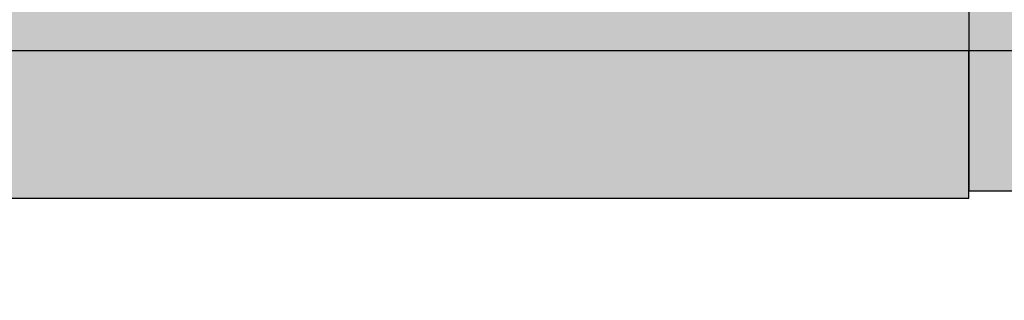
# Model space of a CAD drawing. Header units: millimetres. Extents: x 2341 to 31069, y -7915 to 10644.
# Tile 76 of 105: x 18228 to 18508, y 1636 to 1716. Entities that reach past the tile are written whole.
import ezdxf

# ---------------------------------------------------------------- set-up
doc = ezdxf.new("R2010")
doc.units = ezdxf.units.MM
doc.layers.add('koła', color=7, linetype='Continuous')

msp = doc.modelspace()

# ---------------------------------------------------------------- hatches: boundary and pattern name
at = {"layer": 'koła', "true_color": 0x1266b3}
h = msp.add_hatch(color=152, dxfattribs=at)
h.dxf.hatch_style = 1
h.paths.add_polyline_path([(19161.52837264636, 2406.899258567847), (18497.52837264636, 2406.899258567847), (18497.52837264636, 1706.899258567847), (19161.52837264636, 1706.899258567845)])
h.paths.add_polyline_path([(18847.52837264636, 2121.899258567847), (18847.52837264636, 2228.899258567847), (18922.52837264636, 2228.899258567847), (18922.52837264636, 2121.899258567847)], flags=16)
h.paths.add_polyline_path([(18851.52837264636, 2125.899258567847), (18851.52837264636, 2224.899258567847), (18918.52837264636, 2224.899258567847), (18918.52837264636, 2125.899258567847)], flags=0)
h.paths.add_polyline_path([(18855.52837264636, 2129.899258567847), (18855.52837264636, 2220.899258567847), (18914.52837264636, 2220.899258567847), (18914.52837264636, 2129.899258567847)], flags=0)
h.paths.add_polyline_path([(18797.52837264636, 2121.899258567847), (18722.52837264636, 2121.899258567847), (18722.52837264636, 2228.899258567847), (18797.52837264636, 2228.899258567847)], flags=16)
h.paths.add_polyline_path([(18793.52837264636, 2125.899258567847), (18726.52837264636, 2125.899258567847), (18726.52837264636, 2224.899258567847), (18793.52837264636, 2224.899258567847)], flags=0)
h.paths.add_polyline_path([(18789.52837264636, 2129.899258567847), (18730.52837264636, 2129.899258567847), (18730.52837264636, 2220.899258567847), (18789.52837264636, 2220.899258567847)], flags=0)
h.paths.add_polyline_path([(18972.52837264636, 2121.899258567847), (18972.52837264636, 2228.899258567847), (19047.52837264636, 2228.899258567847), (19047.52837264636, 2121.899258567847)], flags=16)
h.paths.add_polyline_path([(18976.52837264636, 2125.899258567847), (18976.52837264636, 2224.899258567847), (19043.52837264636, 2224.899258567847), (19043.52837264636, 2125.899258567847)], flags=0)
h.paths.add_polyline_path([(18980.52837264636, 2129.899258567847), (18980.52837264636, 2220.899258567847), (19039.52837264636, 2220.899258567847), (19039.52837264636, 2129.899258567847)], flags=0)
h.paths.add_polyline_path([(18922.52837264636, 1905.899258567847), (18922.52837264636, 1798.899258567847), (18847.52837264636, 1798.899258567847), (18847.52837264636, 1905.899258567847)], flags=16)
h.paths.add_polyline_path([(18918.52837264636, 1901.899258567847), (18918.52837264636, 1802.899258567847), (18851.52837264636, 1802.899258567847), (18851.52837264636, 1901.899258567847)], flags=0)
h.paths.add_polyline_path([(18914.52837264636, 1897.899258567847), (18914.52837264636, 1806.899258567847), (18855.52837264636, 1806.899258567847), (18855.52837264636, 1897.899258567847)], flags=0)
h.paths.add_polyline_path([(18797.52837264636, 1905.899258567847), (18797.52837264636, 1798.899258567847), (18722.52837264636, 1798.899258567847), (18722.52837264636, 1905.899258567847)], flags=16)
h.paths.add_polyline_path([(18793.52837264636, 1901.899258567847), (18793.52837264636, 1802.899258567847), (18726.52837264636, 1802.899258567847), (18726.52837264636, 1901.899258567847)], flags=0)
h.paths.add_polyline_path([(18672.52837264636, 2121.899258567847), (18597.52837264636, 2121.899258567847), (18597.52837264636, 2228.899258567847), (18672.52837264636, 2228.899258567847)], flags=16)
h.paths.add_polyline_path([(18789.52837264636, 1897.899258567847), (18789.52837264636, 1806.899258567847), (18730.52837264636, 1806.899258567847), (18730.52837264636, 1897.899258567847)], flags=0)
h.paths.add_polyline_path([(18668.52837264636, 2125.899258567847), (18601.52837264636, 2125.899258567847), (18601.52837264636, 2224.899258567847), (18668.52837264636, 2224.899258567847)], flags=0)
h.paths.add_polyline_path([(18972.52837264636, 1905.899258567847), (19047.52837264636, 1905.899258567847), (19047.52837264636, 1798.899258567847), (18972.52837264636, 1798.899258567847)], flags=16)
h.paths.add_polyline_path([(18664.52837264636, 2129.899258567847), (18605.52837264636, 2129.899258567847), (18605.52837264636, 2220.899258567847), (18664.52837264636, 2220.899258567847)], flags=0)
h.paths.add_polyline_path([(18976.52837264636, 1901.899258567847), (19043.52837264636, 1901.899258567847), (19043.52837264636, 1802.899258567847), (18976.52837264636, 1802.899258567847)], flags=0)
h.paths.add_polyline_path([(18980.52837264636, 1897.899258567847), (19039.52837264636, 1897.899258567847), (19039.52837264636, 1806.899258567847), (18980.52837264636, 1806.899258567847)], flags=0)
h.paths.add_polyline_path([(18672.52837264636, 1905.899258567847), (18672.52837264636, 1798.899258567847), (18597.52837264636, 1798.899258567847), (18597.52837264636, 1905.899258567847)], flags=16)
h.paths.add_polyline_path([(18668.52837264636, 1901.899258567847), (18668.52837264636, 1802.899258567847), (18601.52837264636, 1802.899258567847), (18601.52837264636, 1901.899258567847)], flags=0)
h.paths.add_polyline_path([(18664.52837264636, 1897.899258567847), (18664.52837264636, 1806.899258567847), (18605.52837264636, 1806.899258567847), (18605.52837264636, 1897.899258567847)], flags=0)
at = {"layer": 'koła', "true_color": 0xe8cb7b}
h = msp.add_hatch(color=31, dxfattribs=at)
h.dxf.hatch_style = 1
h.paths.add_polyline_path([(19161.52837264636, 2406.899258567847), (18497.52837264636, 2406.899258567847), (18497.52837264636, 1706.899258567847), (18688.11386153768, 1706.899258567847, -0.1380129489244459), (18630.88633472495, 1798.899258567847), (18597.52837264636, 1798.899258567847), (18597.52837264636, 1905.899258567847), (18629.67095770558, 1905.899258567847, -0.3911942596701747), (18858.82798881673, 2051.34855250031, -0.06157522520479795), (18854.31248484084, 2087.876095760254, -0.05726558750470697), (18858.22201837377, 2121.899258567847), (18847.52837264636, 2121.899258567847), (18847.52837264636, 2228.899258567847), (18922.52837264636, 2228.899258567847), (18922.52837264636, 2213.619322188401, -0.5951750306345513), (19154.31248484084, 2087.876095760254, -0.4132442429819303), (19004.80907351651, 1937.876917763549, -0.0425440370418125), (19016.28270157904, 1905.899258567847), (19047.52837264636, 1905.899258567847), (19047.52837264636, 1798.899258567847), (19015.06732455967, 1798.899258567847, -0.1380129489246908), (18957.83979774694, 1706.899258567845), (19161.52837264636, 1706.899258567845)])
h.paths.add_polyline_path([(18797.52837264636, 2228.899258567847), (18797.52837264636, 2121.899258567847), (18722.52837264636, 2121.899258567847), (18722.52837264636, 2186.522747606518, -0.1302614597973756), (18672.52837264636, 2150.744694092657), (18672.52837264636, 2121.899258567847), (18597.52837264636, 2121.899258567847), (18597.52837264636, 2147.45094614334, -0.3359859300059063), (18510.02765170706, 2262.966299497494, -0.9999999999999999), (18750.02765170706, 2262.966299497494, -0.07208715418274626), (18745.09040294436, 2228.899258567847)], flags=16)
h.paths.add_polyline_path([(18793.52837264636, 2224.899258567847), (18793.52837264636, 2125.899258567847), (18726.52837264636, 2125.899258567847), (18726.52837264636, 2224.899258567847)], flags=0)
h.paths.add_polyline_path([(18789.52837264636, 2220.899258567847), (18789.52837264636, 2129.899258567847), (18730.52837264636, 2129.899258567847), (18730.52837264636, 2220.899258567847)], flags=0)
h.paths.add_polyline_path([(18730.02765170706, 2262.966299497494, -0.3026597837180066), (18668.52837264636, 2170.674942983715), (18668.52837264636, 2125.899258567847), (18601.52837264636, 2125.899258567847), (18601.52837264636, 2167.113333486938, -0.3318881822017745), (18530.02765170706, 2262.966299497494, -1.000000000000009)], flags=0)
h.paths.add_polyline_path([(18664.52837264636, 2220.899258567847), (18664.52837264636, 2129.899258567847), (18605.52837264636, 2129.899258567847), (18605.52837264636, 2220.899258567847)], flags=0)
h.paths.add_polyline_path([(19047.52837264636, 2210.482731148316), (19047.52837264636, 2121.899258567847), (18972.52837264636, 2121.899258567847), (18972.52837264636, 2213.930727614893, 0.1087782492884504), (18922.52837264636, 2188.927364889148), (18922.52837264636, 2121.899258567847), (18878.84366643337, 2121.899258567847, 0.06629697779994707), (18874.31248484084, 2087.876095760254, 0.08237605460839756), (18881.27491960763, 2045.902800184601, -0.1845344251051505), (18993.99342203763, 1958.286293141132, 0.4376833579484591), (19134.31248484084, 2087.876095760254, 0.3181009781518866)], flags=17)
h.paths.add_polyline_path([(18866.2149894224, 2029.317733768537, 0.4006624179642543), (18650.44520898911, 1905.899258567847), (18672.52837264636, 1905.899258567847), (18672.52837264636, 1798.899258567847), (18651.80802922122, 1798.899258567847, 0.1633629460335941), (18720.07872389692, 1706.899258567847), (18925.8749353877, 1706.899258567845, 0.1633629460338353), (18994.1456300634, 1798.899258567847), (18972.52837264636, 1798.899258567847), (18972.52837264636, 1905.899258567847), (18995.50845029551, 1905.899258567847, 0.05074693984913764), (18981.63676527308, 1939.599962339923, -0.2601379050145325)], flags=17)
h.paths.add_polyline_path([(18847.52837264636, 1905.899258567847), (18922.52837264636, 1905.899258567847), (18922.52837264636, 1798.899258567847), (18847.52837264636, 1798.899258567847)], flags=16)
h.paths.add_polyline_path([(18851.52837264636, 1901.899258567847), (18918.52837264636, 1901.899258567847), (18918.52837264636, 1802.899258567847), (18851.52837264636, 1802.899258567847)], flags=0)
h.paths.add_polyline_path([(18797.52837264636, 1905.899258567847), (18797.52837264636, 1798.899258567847), (18722.52837264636, 1798.899258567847), (18722.52837264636, 1905.899258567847)], flags=16)
h.paths.add_polyline_path([(18855.52837264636, 1897.899258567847), (18914.52837264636, 1897.899258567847), (18914.52837264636, 1806.899258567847), (18855.52837264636, 1806.899258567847)], flags=0)
h.paths.add_polyline_path([(18793.52837264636, 1901.899258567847), (18793.52837264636, 1802.899258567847), (18726.52837264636, 1802.899258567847), (18726.52837264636, 1901.899258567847)], flags=0)
h.paths.add_polyline_path([(18789.52837264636, 1897.899258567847), (18789.52837264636, 1806.899258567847), (18730.52837264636, 1806.899258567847), (18730.52837264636, 1897.899258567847)], flags=0)
h.paths.add_polyline_path([(18530.02765170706, 2262.966299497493, 0.3202702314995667), (18597.52837264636, 2168.394650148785), (18597.52837264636, 2228.899258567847), (18672.52837264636, 2228.899258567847), (18672.52837264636, 2172.447303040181, 0.1876793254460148), (18722.52837264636, 2224.971344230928), (18722.52837264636, 2228.899258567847), (18724.04593036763, 2228.899258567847, 0.08712693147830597), (18730.02765170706, 2262.966299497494, 1.000000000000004)], flags=0)
h.paths.add_polyline_path([(18893.2554724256, 2020.301396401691, 0.1837395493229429), (18966.22756158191, 1963.579922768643, 0.1305550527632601)], flags=16)
at = {"layer": 'koła', "true_color": 0xd3da7b}
h = msp.add_hatch(color=53, dxfattribs=at)
h.dxf.hatch_style = 1
h.paths.add_polyline_path([(18022.66573520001, 2005.882090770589, -0.08164325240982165), (18030.55890356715, 2053.899258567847), (17971.52837264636, 2053.899258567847), (17971.52837264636, 2243.899258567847), (18069.52837264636, 2243.899258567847), (18069.52837264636, 2114.798042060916, -0.09391651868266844), (18116.52837264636, 2144.981323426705), (18116.52837264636, 2243.899258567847), (18214.52837264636, 2243.899258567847), (18214.52837264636, 2149.922083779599, -0.08803035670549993), (18261.52837264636, 2126.726750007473), (18261.52837264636, 2243.899258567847), (18359.52837264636, 2243.899258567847), (18359.52837264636, 2053.899258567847), (18314.77256683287, 2053.899258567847, -0.0816432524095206), (18322.66573520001, 2005.882090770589, -0.02545795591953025), (18321.88901330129, 1990.636984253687, -0.3253136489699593), (18437.73708292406, 1909.899258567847), (18497.52837264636, 1909.899258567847), (18497.52837264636, 2053.899258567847), (18406.52837264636, 2053.899258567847), (18406.52837264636, 2243.899258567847), (18497.52837264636, 2243.899258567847), (18497.52837264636, 2333.899258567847), (16707.52837264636, 2333.899258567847), (16707.52837264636, 2338.899258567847), (16627.52837264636, 2338.899258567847), (16627.52837264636, 2249.393708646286, -0.5350938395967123), (16958.52837264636, 2214.932398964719), (16958.52837264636, 2243.899258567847), (17056.52837264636, 2243.899258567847), (17056.52837264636, 2053.899258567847), (16969.66006948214, 2053.899258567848, -0.01786083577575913), (16964.33412183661, 2040.645197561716, -0.4093380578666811), (17082.33325534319, 1920.661879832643, -0.1686126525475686), (17056.52837264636, 1846.316201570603), (17056.52837264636, 1721.899258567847), (16958.52837264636, 1721.899258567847), (16958.52837264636, 1800.722216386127, -0.1017120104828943), (16911.52837264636, 1811.947281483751), (16911.52837264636, 1721.899258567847), (16813.52837264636, 1721.899258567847), (16813.52837264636, 1911.899258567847), (16842.65361434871, 1911.899258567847, -0.01827375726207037), (16842.33325534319, 1920.661879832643, -0.0224365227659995), (16842.81603081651, 1931.415160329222, -0.3066851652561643), (16627.52837264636, 1994.198885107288), (16627.52837264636, 1706.899258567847), (17248.52837264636, 1706.899258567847), (17248.52837264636, 1911.899258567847), (17328.52837264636, 1911.899258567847), (17328.52837264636, 1706.899258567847), (17480.52837264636, 1706.899258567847, -0.02209113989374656), (17481.1914304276, 1721.899258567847), (17392.52837264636, 1721.899258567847), (17392.52837264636, 1911.899258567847), (17490.52837264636, 1911.899258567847), (17490.52837264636, 1764.344885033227, -0.1253999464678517), (17537.52837264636, 1833.907132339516), (17537.52837264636, 1911.899258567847), (17635.52837264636, 1911.899258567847), (17635.52837264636, 1876.236200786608, -0.06954057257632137), (17682.52837264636, 1873.860331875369), (17682.52837264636, 1911.899258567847), (17780.52837264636, 1911.899258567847), (17780.52837264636, 1816.44377006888, -0.1768631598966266), (17820.52837264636, 1706.899258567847), (17972.52837264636, 1706.899258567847), (17972.52837264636, 1911.899258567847), (18052.52837264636, 1911.899258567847), (18052.52837264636, 1706.899258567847), (18497.52837264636, 1706.899258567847), (18497.52837264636, 1719.899258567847), (18406.52837264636, 1719.899258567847), (18406.52837264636, 1783.232121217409, -0.1147189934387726), (18359.52837264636, 1755.939154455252), (18359.52837264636, 1719.899258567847), (18261.52837264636, 1719.899258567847), (18261.52837264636, 1768.409512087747, -0.1523636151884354), (18214.52837264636, 1822.25849424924), (18214.52837264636, 1719.899258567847), (18116.52837264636, 1719.899258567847), (18116.52837264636, 1866.782858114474, -0.3058360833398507)])
h.paths.add_polyline_path([(17247.52837264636, 2053.899258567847), (17247.52837264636, 2243.899258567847), (17345.52837264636, 2243.899258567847), (17345.52837264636, 2218.906992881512, -0.6831114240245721), (17623.86811359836, 2243.899258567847), (17635.52837264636, 2243.899258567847), (17635.52837264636, 2211.685989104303, -0.05827930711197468), (17639.57659968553, 2177.072697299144, -0.05827930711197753), (17635.52837264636, 2142.459405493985), (17635.52837264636, 2053.899258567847), (17575.1821134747, 2053.899258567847, -0.3133742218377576), (17403.97108589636, 2053.899258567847), (17392.52837264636, 2053.899258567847), (17392.52837264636, 2062.69769291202, -0.1471803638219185), (17345.52837264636, 2135.238401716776), (17345.52837264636, 2053.899258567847)])
h.paths.add_polyline_path([(17341.52837264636, 2057.899258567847), (17251.52837264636, 2057.899258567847), (17251.52837264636, 2239.899258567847), (17341.52837264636, 2239.899258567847)], flags=16)
h.paths.add_polyline_path([(17337.52837264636, 2061.899258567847), (17255.52837264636, 2061.899258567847), (17255.52837264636, 2095.899258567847), (17337.52837264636, 2095.899258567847)], flags=0)
h.paths.add_polyline_path([(17396.52837264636, 2057.899258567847), (17396.52837264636, 2086.287084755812, -0.1957157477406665), (17359.57659968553, 2177.072697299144, -0.7749814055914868), (17603.38707020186, 2239.899258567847), (17631.52837264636, 2239.899258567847), (17631.52837264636, 2057.899258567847), (17541.51590562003, 2057.899258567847, -0.2084463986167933), (17437.63729375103, 2057.899258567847)], flags=16)
h.paths.add_polyline_path([(17400.52837264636, 2061.899258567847), (17400.52837264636, 2095.899258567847), (17482.52837264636, 2095.899258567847), (17482.52837264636, 2061.899258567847)], flags=0)
h.paths.add_polyline_path([(17337.52837264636, 2101.899258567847), (17255.52837264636, 2101.899258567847), (17255.52837264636, 2195.899258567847), (17337.52837264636, 2195.899258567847)], flags=0)
h.paths.add_polyline_path([(17400.52837264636, 2101.899258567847), (17400.52837264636, 2195.899258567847), (17482.52837264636, 2195.899258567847), (17482.52837264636, 2101.899258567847)], flags=0)
h.paths.add_polyline_path([(17201.52837264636, 2053.899258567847), (17103.52837264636, 2053.899258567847), (17103.52837264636, 2243.899258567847), (17201.52837264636, 2243.899258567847)], flags=16)
h.paths.add_polyline_path([(17201.52837264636, 1911.899258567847), (17201.52837264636, 1721.899258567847), (17103.52837264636, 1721.899258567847), (17103.52837264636, 1911.899258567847)], flags=16)
h.paths.add_polyline_path([(17197.52837264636, 2057.899258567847), (17107.52837264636, 2057.899258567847), (17107.52837264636, 2239.899258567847), (17197.52837264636, 2239.899258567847)], flags=0)
h.paths.add_polyline_path([(17197.52837264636, 1907.899258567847), (17197.52837264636, 1725.899258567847), (17107.52837264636, 1725.899258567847), (17107.52837264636, 1907.899258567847)], flags=0)
h.paths.add_polyline_path([(17193.52837264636, 2061.899258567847), (17111.52837264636, 2061.899258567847), (17111.52837264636, 2095.899258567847), (17193.52837264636, 2095.899258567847)], flags=0)
h.paths.add_polyline_path([(17193.52837264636, 1903.899258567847), (17193.52837264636, 1869.899258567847), (17111.52837264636, 1869.899258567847), (17111.52837264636, 1903.899258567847)], flags=0)
h.paths.add_polyline_path([(17193.52837264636, 2101.899258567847), (17111.52837264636, 2101.899258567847), (17111.52837264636, 2195.899258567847), (17193.52837264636, 2195.899258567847)], flags=0)
h.paths.add_polyline_path([(17193.52837264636, 1863.899258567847), (17193.52837264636, 1769.899258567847), (17111.52837264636, 1769.899258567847), (17111.52837264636, 1863.899258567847)], flags=0)
h.paths.add_polyline_path([(17337.52837264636, 2201.899258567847), (17255.52837264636, 2201.899258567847), (17255.52837264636, 2235.899258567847), (17337.52837264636, 2235.899258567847)], flags=0)
h.paths.add_polyline_path([(17545.52837264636, 2061.899258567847), (17545.52837264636, 2095.899258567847), (17627.52837264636, 2095.899258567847), (17627.52837264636, 2061.899258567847)], flags=0)
h.paths.add_polyline_path([(17400.52837264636, 2201.899258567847), (17400.52837264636, 2235.899258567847), (17482.52837264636, 2235.899258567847), (17482.52837264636, 2201.899258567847)], flags=0)
h.paths.add_polyline_path([(17545.52837264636, 2101.899258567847), (17545.52837264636, 2195.899258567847), (17627.52837264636, 2195.899258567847), (17627.52837264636, 2101.899258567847)], flags=0)
h.paths.add_polyline_path([(17193.52837264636, 2201.899258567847), (17111.52837264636, 2201.899258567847), (17111.52837264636, 2235.899258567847), (17193.52837264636, 2235.899258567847)], flags=0)
h.paths.add_polyline_path([(17193.52837264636, 1763.899258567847), (17193.52837264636, 1729.899258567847), (17111.52837264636, 1729.899258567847), (17111.52837264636, 1763.899258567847)], flags=0)
h.paths.add_polyline_path([(17545.52837264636, 2201.899258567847), (17545.52837264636, 2235.899258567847), (17627.52837264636, 2235.899258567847), (17627.52837264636, 2201.899258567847)], flags=0)
h.paths.add_polyline_path([(17682.52837264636, 2053.899258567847), (17682.52837264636, 2243.899258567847), (17780.52837264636, 2243.899258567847), (17780.52837264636, 2053.899258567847)], flags=16)
h.paths.add_polyline_path([(17686.52837264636, 2057.899258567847), (17686.52837264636, 2239.899258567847), (17776.52837264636, 2239.899258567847), (17776.52837264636, 2057.899258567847)], flags=0)
h.paths.add_polyline_path([(17690.52837264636, 2061.899258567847), (17690.52837264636, 2095.899258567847), (17772.52837264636, 2095.899258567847), (17772.52837264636, 2061.899258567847)], flags=0)
h.paths.add_polyline_path([(17690.52837264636, 2101.899258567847), (17690.52837264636, 2195.899258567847), (17772.52837264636, 2195.899258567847), (17772.52837264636, 2101.899258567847)], flags=0)
h.paths.add_polyline_path([(17690.52837264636, 2201.899258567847), (17690.52837264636, 2235.899258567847), (17772.52837264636, 2235.899258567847), (17772.52837264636, 2201.899258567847)], flags=0)
h.paths.add_polyline_path([(17827.52837264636, 2053.899258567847), (17827.52837264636, 2243.899258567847), (17925.52837264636, 2243.899258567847), (17925.52837264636, 2053.899258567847)], flags=16)
h.paths.add_polyline_path([(17827.52837264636, 1911.899258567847), (17925.52837264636, 1911.899258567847), (17925.52837264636, 1721.899258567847), (17827.52837264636, 1721.899258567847)], flags=16)
h.paths.add_polyline_path([(17831.52837264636, 2057.899258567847), (17831.52837264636, 2239.899258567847), (17921.52837264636, 2239.899258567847), (17921.52837264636, 2057.899258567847)], flags=0)
h.paths.add_polyline_path([(17831.52837264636, 1907.899258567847), (17921.52837264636, 1907.899258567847), (17921.52837264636, 1725.899258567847), (17831.52837264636, 1725.899258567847)], flags=0)
h.paths.add_polyline_path([(17835.52837264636, 2061.899258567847), (17835.52837264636, 2095.899258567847), (17917.52837264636, 2095.899258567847), (17917.52837264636, 2061.899258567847)], flags=0)
h.paths.add_polyline_path([(17835.52837264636, 1903.899258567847), (17917.52837264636, 1903.899258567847), (17917.52837264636, 1869.899258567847), (17835.52837264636, 1869.899258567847)], flags=0)
h.paths.add_polyline_path([(17835.52837264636, 2101.899258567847), (17835.52837264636, 2195.899258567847), (17917.52837264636, 2195.899258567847), (17917.52837264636, 2101.899258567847)], flags=0)
h.paths.add_polyline_path([(17835.52837264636, 1863.899258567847), (17917.52837264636, 1863.899258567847), (17917.52837264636, 1769.899258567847), (17835.52837264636, 1769.899258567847)], flags=0)
h.paths.add_polyline_path([(17835.52837264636, 2201.899258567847), (17835.52837264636, 2235.899258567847), (17917.52837264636, 2235.899258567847), (17917.52837264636, 2201.899258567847)], flags=0)
h.paths.add_polyline_path([(17835.52837264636, 1763.899258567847), (17917.52837264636, 1763.899258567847), (17917.52837264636, 1729.899258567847), (17835.52837264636, 1729.899258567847)], flags=0)
h.paths.add_polyline_path([(19645.92507849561, 2053.899258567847), (19601.52837264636, 2053.899258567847), (19601.52837264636, 2243.899258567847), (19699.52837264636, 2243.899258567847), (19699.52837264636, 2063.059998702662, -0.4104074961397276), (19847.57659968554, 1913.072697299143, -0.00528950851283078), (19847.54302688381, 1909.899258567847), (19853.52837264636, 1909.899258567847), (19853.52837264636, 1840.618040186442, -0.1211626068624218), (19900.52837264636, 1807.812627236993), (19900.52837264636, 1909.899258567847), (19998.52837264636, 1909.899258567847), (19998.52837264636, 1719.899258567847), (19930.01289633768, 1719.899258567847, -0.02732615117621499), (19928.34337489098, 1706.899258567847), (20303.72491486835, 1706.899258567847, -0.1330860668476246), (20370.52837264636, 1765.590745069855), (20370.52837264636, 1909.899258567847), (20450.52837264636, 1909.899258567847), (20450.52837264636, 1782.901829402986, -0.064302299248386), (20493.52837264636, 1776.030757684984), (20493.52837264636, 1909.899258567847), (20591.52837264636, 1909.899258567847), (20591.52837264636, 1719.899258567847), (20577.59122476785, 1719.899258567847, -0.02372085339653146), (20587.1248581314, 1706.899258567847), (20979.62299588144, 1706.899258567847), (20979.62299588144, 1794.685420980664), (21184.62299588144, 1794.685420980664), (21184.62299588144, 1706.899258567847), (21229.52837264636, 1706.899258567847), (21229.52837264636, 2006.899258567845), (21226.53115146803, 2007.028352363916), (21226.53115146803, 2012.028352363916), (21259.52837264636, 2010.607123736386), (21259.52837264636, 2338.899258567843), (21185.52559382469, 2338.899258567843), (21185.52559382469, 2333.899258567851), (20109.89357756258, 2333.899258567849, -0.1403883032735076), (20084.11562858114, 2243.899258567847), (20153.52837264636, 2243.899258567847), (20153.52837264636, 2053.899258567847), (20055.52837264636, 2053.899258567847), (20055.52837264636, 2209.285478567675, -0.0992990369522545), (19998.52837264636, 2174.331214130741), (19998.52837264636, 2053.899258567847), (19900.52837264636, 2053.899258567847), (19900.52837264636, 2168.519753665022, -0.07494379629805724), (19853.52837264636, 2187.47162668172), (19853.52837264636, 2053.899258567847), (19755.52837264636, 2053.899258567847), (19755.52837264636, 2243.899258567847), (19795.67152654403, 2243.899258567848, -0.1403883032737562), (19769.89357756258, 2333.899258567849), (19161.52837264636, 2333.899258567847), (19161.52837264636, 2243.899258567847), (19222.56992605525, 2243.899258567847, -0.8459225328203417), (19455.97375363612, 2204.661879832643), (19456.52837264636, 2243.899258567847), (19554.52837264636, 2243.899258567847), (19554.52837264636, 2053.899258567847), (19456.52837264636, 2053.899258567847), (19455.97375363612, 2204.661879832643, -0.2454379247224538), (19404.52837264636, 2106.171960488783), (19404.52837264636, 2053.899258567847), (19306.52837264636, 2053.899258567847), (19306.52837264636, 2088.330587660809, -0.1310008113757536), (19252.52837264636, 2118.424600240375), (19252.52837264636, 2053.899258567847), (19161.52837264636, 2053.899258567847), (19161.52837264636, 1909.899258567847), (19252.52837264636, 1909.899258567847), (19252.52837264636, 1719.899258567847), (19161.52837264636, 1719.899258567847), (19161.52837264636, 1706.899258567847), (19618.52837264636, 1706.899258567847), (19618.52837264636, 1785.591805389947, -0.1794148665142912), (19554.52837264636, 1867.937292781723), (19554.52837264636, 1719.899258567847), (19456.52837264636, 1719.899258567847), (19456.52837264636, 1909.899258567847), (19547.61017248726, 1909.899258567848, -0.00528950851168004), (19547.57659968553, 1913.072697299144, -0.3146190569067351)])
h.paths.add_polyline_path([(19404.52837264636, 1909.899258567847), (19404.52837264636, 1719.899258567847), (19306.52837264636, 1719.899258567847), (19306.52837264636, 1909.899258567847)], flags=16)
h.paths.add_polyline_path([(19400.52837264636, 1905.899258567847), (19400.52837264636, 1723.899258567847), (19310.52837264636, 1723.899258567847), (19310.52837264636, 1905.899258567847)], flags=0)
h.paths.add_polyline_path([(19396.52837264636, 1901.899258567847), (19396.52837264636, 1867.899258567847), (19314.52837264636, 1867.899258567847), (19314.52837264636, 1901.899258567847)], flags=0)
h.paths.add_polyline_path([(19396.52837264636, 1861.899258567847), (19396.52837264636, 1767.899258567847), (19314.52837264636, 1767.899258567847), (19314.52837264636, 1861.899258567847)], flags=0)
h.paths.add_polyline_path([(19396.52837264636, 1761.899258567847), (19396.52837264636, 1727.899258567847), (19314.52837264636, 1727.899258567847), (19314.52837264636, 1761.899258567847)], flags=0)
h.paths.add_polyline_path([(20055.52837264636, 1909.899258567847), (20153.52837264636, 1909.899258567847), (20153.52837264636, 1719.899258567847), (20055.52837264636, 1719.899258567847)], flags=16)
h.paths.add_polyline_path([(20059.52837264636, 1905.899258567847), (20149.52837264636, 1905.899258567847), (20149.52837264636, 1723.899258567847), (20059.52837264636, 1723.899258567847)], flags=0)
h.paths.add_polyline_path([(20063.52837264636, 1901.899258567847), (20145.52837264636, 1901.899258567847), (20145.52837264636, 1867.899258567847), (20063.52837264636, 1867.899258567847)], flags=0)
h.paths.add_polyline_path([(20063.52837264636, 1861.899258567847), (20145.52837264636, 1861.899258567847), (20145.52837264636, 1767.899258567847), (20063.52837264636, 1767.899258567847)], flags=0)
h.paths.add_polyline_path([(20063.52837264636, 1761.899258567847), (20145.52837264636, 1761.899258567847), (20145.52837264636, 1727.899258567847), (20063.52837264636, 1727.899258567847)], flags=0)
h.paths.add_polyline_path([(20202.52837264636, 2053.899258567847), (20202.52837264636, 2243.899258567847), (20300.52837264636, 2243.899258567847), (20300.52837264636, 2053.899258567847)], flags=16)
h.paths.add_polyline_path([(20202.52837264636, 1909.899258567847), (20300.52837264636, 1909.899258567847), (20300.52837264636, 1719.899258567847), (20202.52837264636, 1719.899258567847)], flags=16)
h.paths.add_polyline_path([(20206.52837264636, 2057.899258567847), (20206.52837264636, 2239.899258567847), (20296.52837264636, 2239.899258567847), (20296.52837264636, 2057.899258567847)], flags=0)
h.paths.add_polyline_path([(20206.52837264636, 1905.899258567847), (20296.52837264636, 1905.899258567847), (20296.52837264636, 1723.899258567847), (20206.52837264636, 1723.899258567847)], flags=0)
h.paths.add_polyline_path([(20210.52837264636, 2061.899258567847), (20210.52837264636, 2095.899258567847), (20292.52837264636, 2095.899258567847), (20292.52837264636, 2061.899258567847)], flags=0)
h.paths.add_polyline_path([(20210.52837264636, 1901.899258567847), (20292.52837264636, 1901.899258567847), (20292.52837264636, 1867.899258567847), (20210.52837264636, 1867.899258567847)], flags=0)
h.paths.add_polyline_path([(20210.52837264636, 2101.899258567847), (20210.52837264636, 2195.899258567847), (20292.52837264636, 2195.899258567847), (20292.52837264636, 2101.899258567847)], flags=0)
h.paths.add_polyline_path([(20210.52837264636, 1861.899258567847), (20292.52837264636, 1861.899258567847), (20292.52837264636, 1767.899258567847), (20210.52837264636, 1767.899258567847)], flags=0)
h.paths.add_polyline_path([(20210.52837264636, 2201.899258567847), (20210.52837264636, 2235.899258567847), (20292.52837264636, 2235.899258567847), (20292.52837264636, 2201.899258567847)], flags=0)
h.paths.add_polyline_path([(20210.52837264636, 1761.899258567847), (20292.52837264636, 1761.899258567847), (20292.52837264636, 1727.899258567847), (20210.52837264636, 1727.899258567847)], flags=0)
h.paths.add_polyline_path([(20353.52837264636, 2053.899258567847), (20353.52837264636, 2243.899258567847), (20451.52837264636, 2243.899258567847), (20451.52837264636, 2053.899258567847)], flags=16)
h.paths.add_polyline_path([(20357.52837264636, 2057.899258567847), (20357.52837264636, 2239.899258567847), (20447.52837264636, 2239.899258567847), (20447.52837264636, 2057.899258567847)], flags=0)
h.paths.add_polyline_path([(20361.52837264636, 2061.899258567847), (20361.52837264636, 2095.899258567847), (20443.52837264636, 2095.899258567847), (20443.52837264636, 2061.899258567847)], flags=0)
h.paths.add_polyline_path([(20361.52837264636, 2101.899258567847), (20361.52837264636, 2195.899258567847), (20443.52837264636, 2195.899258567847), (20443.52837264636, 2101.899258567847)], flags=0)
h.paths.add_polyline_path([(20361.52837264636, 2201.899258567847), (20361.52837264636, 2235.899258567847), (20443.52837264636, 2235.899258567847), (20443.52837264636, 2201.899258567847)], flags=0)
h.paths.add_polyline_path([(20493.52837264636, 2053.899258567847), (20493.52837264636, 2243.899258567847), (20591.52837264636, 2243.899258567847), (20591.52837264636, 2053.899258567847)], flags=16)
h.paths.add_polyline_path([(20497.52837264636, 2057.899258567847), (20497.52837264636, 2239.899258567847), (20587.52837264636, 2239.899258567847), (20587.52837264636, 2057.899258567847)], flags=0)
h.paths.add_polyline_path([(20501.52837264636, 2061.899258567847), (20501.52837264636, 2095.899258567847), (20583.52837264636, 2095.899258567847), (20583.52837264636, 2061.899258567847)], flags=0)
h.paths.add_polyline_path([(20501.52837264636, 2101.899258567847), (20501.52837264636, 2195.899258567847), (20583.52837264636, 2195.899258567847), (20583.52837264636, 2101.899258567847)], flags=0)
h.paths.add_polyline_path([(20501.52837264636, 2201.899258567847), (20501.52837264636, 2235.899258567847), (20583.52837264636, 2235.899258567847), (20583.52837264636, 2201.899258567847)], flags=0)
h.paths.add_polyline_path([(20648.52837264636, 2053.899258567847), (20648.52837264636, 2243.899258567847), (20746.52837264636, 2243.899258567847), (20746.52837264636, 2067.749317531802, -0.09961268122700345), (20803.52837264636, 2083.665266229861), (20803.52837264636, 2243.899258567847), (20888.94718116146, 2243.899258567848, -0.7028337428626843), (21243.05732911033, 2116.42352637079, -0.5379201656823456), (20964.56802194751, 1932.468562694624, -0.2398910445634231), (20901.52837264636, 1811.845903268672), (20901.52837264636, 1719.899258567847), (20803.52837264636, 1719.899258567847), (20803.52837264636, 1784.480128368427, -0.09961268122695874), (20746.52837264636, 1800.396077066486), (20746.52837264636, 1719.899258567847), (20648.52837264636, 1719.899258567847), (20648.52837264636, 1909.899258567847), (20666.53726416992, 1909.899258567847, -0.04048762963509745), (20664.57659968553, 1934.072697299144, -0.2355600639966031), (20724.34581106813, 2053.899258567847)])
h.paths.add_polyline_path([(20652.52837264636, 2057.899258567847), (20652.52837264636, 2239.899258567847), (20742.52837264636, 2239.899258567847), (20742.52837264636, 2057.899258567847)], flags=16)
h.paths.add_polyline_path([(20652.52837264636, 1905.899258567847), (20687.66616926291, 1905.899258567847, -0.05466738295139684), (20684.57659968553, 1934.072697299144, -0.3984137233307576), (20807.52837264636, 2063.881489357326), (20807.52837264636, 2239.899258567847), (20897.52837264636, 2239.899258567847), (20897.52837264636, 2222.354271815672, -0.7262030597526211), (21223.05732911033, 2116.42352637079, -0.606844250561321), (20939.80091761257, 1968.985018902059, -0.06807837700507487), (20944.57659968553, 1934.072697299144, -0.2232993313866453), (20897.52837264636, 1833.977725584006), (20897.52837264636, 1723.899258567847), (20807.52837264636, 1723.899258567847), (20807.52837264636, 1804.263905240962, -0.1340896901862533), (20742.52837264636, 1825.864319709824), (20742.52837264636, 1723.899258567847), (20652.52837264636, 1723.899258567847)], flags=16)
h.paths.add_polyline_path([(20656.52837264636, 2061.899258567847), (20656.52837264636, 2095.899258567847), (20738.52837264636, 2095.899258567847), (20738.52837264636, 2061.899258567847)], flags=0)
h.paths.add_polyline_path([(20656.52837264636, 1901.899258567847), (20738.52837264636, 1901.899258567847), (20738.52837264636, 1867.899258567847), (20656.52837264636, 1867.899258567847)], flags=0)
h.paths.add_polyline_path([(20656.52837264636, 2101.899258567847), (20656.52837264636, 2195.899258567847), (20738.52837264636, 2195.899258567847), (20738.52837264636, 2101.899258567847)], flags=0)
h.paths.add_polyline_path([(20656.52837264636, 1861.899258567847), (20738.52837264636, 1861.899258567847), (20738.52837264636, 1767.899258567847), (20656.52837264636, 1767.899258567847)], flags=0)
h.paths.add_polyline_path([(20656.52837264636, 2201.899258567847), (20656.52837264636, 2235.899258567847), (20738.52837264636, 2235.899258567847), (20738.52837264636, 2201.899258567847)], flags=0)
h.paths.add_polyline_path([(20656.52837264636, 1761.899258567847), (20738.52837264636, 1761.899258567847), (20738.52837264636, 1727.899258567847), (20656.52837264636, 1727.899258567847)], flags=0)
h.paths.add_polyline_path([(20811.52837264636, 2061.899258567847), (20811.52837264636, 2095.899258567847), (20893.52837264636, 2095.899258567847), (20893.52837264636, 2061.899258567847)], flags=0)
h.paths.add_polyline_path([(20811.52837264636, 1901.899258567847), (20893.52837264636, 1901.899258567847), (20893.52837264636, 1867.899258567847), (20811.52837264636, 1867.899258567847)], flags=0)
h.paths.add_polyline_path([(20811.52837264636, 2101.899258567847), (20811.52837264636, 2195.899258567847), (20893.52837264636, 2195.899258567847), (20893.52837264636, 2101.899258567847)], flags=0)
h.paths.add_polyline_path([(20811.52837264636, 1861.899258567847), (20893.52837264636, 1861.899258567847), (20893.52837264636, 1767.899258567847), (20811.52837264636, 1767.899258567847)], flags=0)
h.paths.add_polyline_path([(20811.52837264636, 2201.899258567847), (20811.52837264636, 2235.899258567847), (20893.52837264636, 2235.899258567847), (20893.52837264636, 2201.899258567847)], flags=0)
h.paths.add_polyline_path([(20811.52837264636, 1761.899258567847), (20893.52837264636, 1761.899258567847), (20893.52837264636, 1727.899258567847), (20811.52837264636, 1727.899258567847)], flags=0)
h.paths.add_polyline_path([(20971.52837264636, 2160.899258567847), (20971.52837264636, 2243.899258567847), (21055.52837264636, 2243.899258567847), (21055.52837264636, 2160.899258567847)], flags=0)
h.paths.add_polyline_path([(20975.52837264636, 2164.899258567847), (20975.52837264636, 2239.899258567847), (21051.52837264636, 2239.899258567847), (21051.52837264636, 2164.899258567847)], flags=0)
h.paths.add_polyline_path([(20979.52837264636, 2168.899258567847), (20979.52837264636, 2235.899258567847), (21047.52837264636, 2235.899258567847), (21047.52837264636, 2168.899258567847)], flags=0)
h.paths.add_polyline_path([(21223.05732911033, 2116.42352637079, 0.7122302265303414), (20901.52837264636, 2227.642025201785), (20901.52837264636, 2056.299491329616, -0.205675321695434), (20963.08639350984, 1955.163954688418, 0.5564641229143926)], flags=16)
h.paths.add_polyline_path([(21055.52837264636, 2160.899258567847), (20971.52837264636, 2160.899258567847), (20971.52837264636, 2243.899258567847), (21055.52837264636, 2243.899258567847)], flags=0)
h.paths.add_polyline_path([(21051.52837264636, 2164.899258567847), (20975.52837264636, 2164.899258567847), (20975.52837264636, 2239.899258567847), (21051.52837264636, 2239.899258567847)], flags=0)
h.paths.add_polyline_path([(21047.52837264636, 2168.899258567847), (20979.52837264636, 2168.899258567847), (20979.52837264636, 2235.899258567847), (21047.52837264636, 2235.899258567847)], flags=0)
h.paths.add_polyline_path([(20853.0817624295, 2053.899258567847), (20803.52837264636, 2053.899258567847), (20803.52837264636, 2063.602372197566, 0.3895055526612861), (20684.57659968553, 1934.072697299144, 0.04679364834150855), (20686.84389103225, 1909.899258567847), (20746.52837264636, 1909.899258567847), (20746.52837264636, 1823.305198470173, 0.1169801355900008), (20803.52837264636, 1804.543022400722), (20803.52837264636, 1909.899258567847), (20901.52837264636, 1909.899258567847), (20901.52837264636, 1837.432182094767, 0.2126517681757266), (20944.57659968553, 1934.072697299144, 0.01622938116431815), (20944.30281540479, 1942.505309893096, -0.1862142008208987)], flags=16)
h.paths.add_polyline_path([(21801.52837264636, 1950.899258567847), (21763.52837264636, 1950.899258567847), (21763.52837264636, 1983.899258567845), (21229.52837264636, 2006.899258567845), (21229.52837264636, 1706.899258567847), (21229.52837264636, 1690.899258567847), (21591.52837264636, 1690.899258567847), (21591.52837264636, 1699.341206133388), (21713.52837264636, 1699.341206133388), (21713.52837264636, 1690.899258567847), (21763.52837264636, 1690.899258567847), (21763.52837264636, 1925.899258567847), (21801.52837264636, 1925.899258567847)])
h.paths.add_polyline_path([(21390.52837264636, 1893.899258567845), (21390.52837264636, 1812.899258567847), (21309.52837264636, 1812.899258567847), (21309.52837264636, 1893.899258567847)], flags=16)
h.paths.add_polyline_path([(21386.52837264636, 1889.899258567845), (21386.52837264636, 1816.899258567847), (21313.52837264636, 1816.899258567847), (21313.52837264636, 1889.899258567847)], flags=0)
h.paths.add_polyline_path([(21382.52837264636, 1885.899258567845), (21382.52837264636, 1820.899258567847), (21317.52837264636, 1820.899258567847), (21317.52837264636, 1885.899258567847)], flags=0)
h.paths.add_polyline_path([(21450.52837264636, 1893.899258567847), (21483.62327538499, 1893.899258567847, -0.7355423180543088), (21702.33325534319, 1825.661879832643, -0.9480921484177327), (21463.01387092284, 1812.899258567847), (21450.52837264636, 1812.899258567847)], flags=16)
h.paths.add_polyline_path([(21454.52837264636, 1889.899258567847), (21505.69410625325, 1889.899258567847, -0.4504751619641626), (21655.43359832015, 1893.899258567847), (21672.52837264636, 1893.899258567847), (21672.52837264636, 1868.845682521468, -0.1120984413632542), (21682.33325534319, 1825.661879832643, -0.9570654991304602), (21482.71791280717, 1816.899258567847), (21454.52837264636, 1816.899258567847)], flags=16)
h.paths.add_polyline_path([(21458.52837264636, 1885.899258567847), (21523.52837264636, 1885.899258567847), (21523.52837264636, 1820.899258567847), (21458.52837264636, 1820.899258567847)], flags=0)
h.paths.add_polyline_path([(21595.52837264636, 1889.899258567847), (21668.52837264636, 1889.899258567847), (21668.52837264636, 1816.899258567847), (21595.52837264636, 1816.899258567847)], flags=0)
h.paths.add_polyline_path([(21599.52837264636, 1885.899258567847), (21664.52837264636, 1885.899258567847), (21664.52837264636, 1820.899258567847), (21599.52837264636, 1820.899258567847)], flags=0)
h.paths.add_polyline_path([(21682.33325534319, 1825.661879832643, 0.112098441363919), (21672.52837264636, 1868.845682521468), (21672.52837264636, 1812.899258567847), (21591.52837264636, 1812.899258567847), (21591.52837264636, 1893.899258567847), (21655.43359832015, 1893.899258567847, 0.4345071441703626), (21509.23291236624, 1893.899258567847), (21531.52837264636, 1893.899258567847), (21531.52837264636, 1812.899258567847), (21483.15102155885, 1812.899258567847, 0.9379756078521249)], flags=16)
h.paths.add_polyline_path([(20493.52837264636, 1755.056087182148, 0.07323751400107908), (20450.52837264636, 1762.891607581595), (20450.52837264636, 1706.899258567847), (20562.38163902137, 1706.899258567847, 0.02923305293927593), (20550.62916859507, 1719.899258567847), (20493.52837264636, 1719.899258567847)])
h.paths.add_polyline_path([(20370.52837264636, 1742.941954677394, 0.09311847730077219), (20328.46813397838, 1706.899258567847), (20370.52837264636, 1706.899258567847)])
h.paths.add_polyline_path([(20876.3908465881, 2048.436148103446, 0.1441169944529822), (20939.80091761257, 1968.985018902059, 0.203589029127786)], flags=0)
h.paths.add_polyline_path([(20089.89357756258, 2333.899258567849), (19789.89357756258, 2333.899258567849, 0.1622776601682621), (19819.89357756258, 2243.899258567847), (19853.52837264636, 2243.899258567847), (19853.52837264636, 2211.257294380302, 0.08721984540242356), (19900.52837264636, 2189.156795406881), (19900.52837264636, 2243.899258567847), (19998.52837264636, 2243.899258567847), (19998.52837264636, 2195.834198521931, 0.1202351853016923), (20055.52837264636, 2238.355581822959), (20055.52837264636, 2243.899258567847), (20059.89357756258, 2243.899258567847, 0.1622776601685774)])
h.paths.add_polyline_path([(19567.57659968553, 1913.072697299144, 0.2333991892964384), (19618.52837264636, 1809.867184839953), (19618.52837264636, 1909.899258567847), (19698.52837264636, 1909.899258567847), (19698.52837264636, 1783.076181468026, 0.009459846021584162), (19703.4453590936, 1783.205235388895, -0.157447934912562), (19755.52837264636, 1835.415918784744), (19755.52837264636, 1909.899258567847), (19827.53786040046, 1909.899258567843, 0.006103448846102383), (19827.57659968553, 1913.072697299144, 1.000000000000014)])
h.paths.add_polyline_path([(19900.52837264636, 1771.845682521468, 0.1710422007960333), (19853.52837264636, 1818.851579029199), (19853.52837264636, 1719.899258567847), (19755.52837264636, 1719.899258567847), (19755.52837264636, 1774.719554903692, -0.0669570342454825), (19716.90820215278, 1764.323616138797, 0.0914145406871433), (19710.33325534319, 1728.661879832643, 0.05490049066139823), (19712.73003656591, 1706.899258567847), (19907.93647412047, 1706.899258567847, 0.03292263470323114), (19909.94859787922, 1719.899258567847), (19900.52837264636, 1719.899258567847)])
h.paths.add_polyline_path([(19755.52837264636, 1812.306514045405, 0.09239698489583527), (19729.07489279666, 1786.946341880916, 0.05438313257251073), (19755.52837264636, 1796.704351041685)])
h.paths.add_polyline_path([(19243.99316813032, 2243.899258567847), (19252.52837264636, 2243.899258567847), (19252.52837264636, 2149.554090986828, 0.1737826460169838), (19306.52837264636, 2109.095308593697), (19306.52837264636, 2243.899258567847), (19404.52837264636, 2243.899258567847), (19404.52837264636, 2131.858966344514, 0.206732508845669), (19435.97375363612, 2204.661879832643, 0.8162903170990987)])
h.paths.add_polyline_path([(18293.47281941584, 2053.899258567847), (18261.52837264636, 2053.899258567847), (18261.52837264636, 2100.76850532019, 0.1065921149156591), (18214.52837264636, 2128.957350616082), (18214.52837264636, 2053.899258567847), (18116.52837264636, 2053.899258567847), (18116.52837264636, 2123.136500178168, 0.1179929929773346), (18069.52837264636, 2085.019215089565), (18069.52837264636, 2053.899258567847), (18051.85865098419, 2053.899258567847, 0.09486385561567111), (18042.66573520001, 2005.882090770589, 0.2887132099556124), (18116.52837264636, 1888.627681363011), (18116.52837264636, 1909.899258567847), (18210.92942776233, 1909.899258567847, -0.2676814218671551), (18301.49416106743, 1988.468398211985, 0.03360147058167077), (18302.66573520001, 2005.882090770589, 0.09486385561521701)])
h.paths.add_polyline_path([(18318.43000360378, 1970.487485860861, -0.114531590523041), (18287.93626882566, 1909.899258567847), (18359.52837264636, 1909.899258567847), (18359.52837264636, 1777.060043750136, 0.1524584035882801), (18406.52837264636, 1813.706083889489), (18406.52837264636, 1909.899258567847), (18416.31384084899, 1909.899258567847, 0.3166520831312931)])
h.paths.add_polyline_path([(18296.63611771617, 1966.749696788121, 0.2886507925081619), (18225.70964416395, 1887.196187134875, 0.2143817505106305)])
h.paths.add_polyline_path([(18261.52837264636, 1885.037431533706, -0.07044393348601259), (18224.48705095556, 1865.117921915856, 0.2121716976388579), (18261.52837264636, 1792.844486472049)])
at = {"layer": 'koła', "true_color": 0x7aafdf}
h = msp.add_hatch(color=143, dxfattribs=at)
h.dxf.hatch_style = 1
h.paths.add_polyline_path([(19161.52837264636, 1706.899258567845), (18497.52837264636, 1706.899258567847), (18497.52837264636, 1666.899258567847), (19161.52837264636, 1668.899258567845)])
h.paths.add_polyline_path([(18497.52837264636, 1706.899258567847), (18052.52837264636, 1706.899258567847), (18052.52837264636, 1671.899258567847), (17972.52837264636, 1671.899258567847), (17972.52837264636, 1706.899258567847), (17328.52837264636, 1706.899258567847), (17328.52837264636, 1671.899258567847), (17248.52837264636, 1671.899258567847), (17248.52837264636, 1706.899258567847), (16627.52837264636, 1706.899258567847), (16627.52837264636, 1664.899258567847), (18497.52837264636, 1664.899258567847)])
h.paths.add_polyline_path([(16627.52837264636, 1706.899258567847), (16565.52837264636, 1706.899258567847), (16565.52837264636, 1662.899258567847), (16627.52837264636, 1664.899258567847)])
h.paths.add_polyline_path([(20370.52837264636, 1706.899258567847), (19698.52837264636, 1706.899258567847), (19698.52837264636, 1669.899258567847), (19618.52837264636, 1669.899258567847), (19618.52837264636, 1706.899258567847), (19161.52837264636, 1706.899258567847), (19161.52837264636, 1668.899258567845), (19161.52837264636, 1661.899258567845), (21229.52837264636, 1664.899258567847), (21229.52837264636, 1706.899258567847), (21184.62299588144, 1706.899258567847), (21184.62299588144, 1684.685420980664), (20979.62299588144, 1684.685420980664), (20979.62299588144, 1706.899258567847), (20450.52837264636, 1706.899258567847), (20450.52837264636, 1669.899258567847), (20370.52837264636, 1669.899258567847)])
h.paths.add_polyline_path([(21591.52837264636, 1690.899258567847), (21229.52837264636, 1690.899258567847), (21229.52837264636, 1664.899258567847), (21229.52837264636, 1655.899258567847), (21591.52837264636, 1642.34120613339)])
h.paths.add_polyline_path([(21763.52837264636, 1690.899258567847), (21713.52837264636, 1690.899258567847), (21713.52837264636, 1637.771917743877), (21763.52837264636, 1635.899258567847)])
h.paths.add_polyline_path([(21713.52837264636, 1690.899258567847), (21591.52837264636, 1690.899258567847), (21591.52837264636, 1642.34120613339), (21713.52837264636, 1637.771917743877)])
h.paths.add_polyline_path([(21713.52837264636, 1699.341206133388), (21591.52837264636, 1699.341206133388), (21591.52837264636, 1690.899258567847), (21713.52837264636, 1690.899258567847)])

# ---------------------------------------------------------------- linework, layer by layer
for p, q in [((18497.52837264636, 2406.899258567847), (18497.52837264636, 1706.899258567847)), ((18052.52837264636, 1706.899258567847), (18497.52837264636, 1706.899258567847)), ((18497.52837264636, 1664.899258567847), (18497.52837264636, 1706.899258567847)), ((18497.52837264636, 1706.899258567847), (18497.52837264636, 1666.899258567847)), ((18497.52837264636, 1706.899258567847), (19161.52837264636, 1706.899258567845)), ((19161.52837264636, 1668.899258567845), (18497.52837264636, 1666.899258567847)), ((16627.52837264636, 1664.899258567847), (18497.52837264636, 1664.899258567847))]:
    msp.add_line(p, q)

doc.saveas('drawing.dxf')
